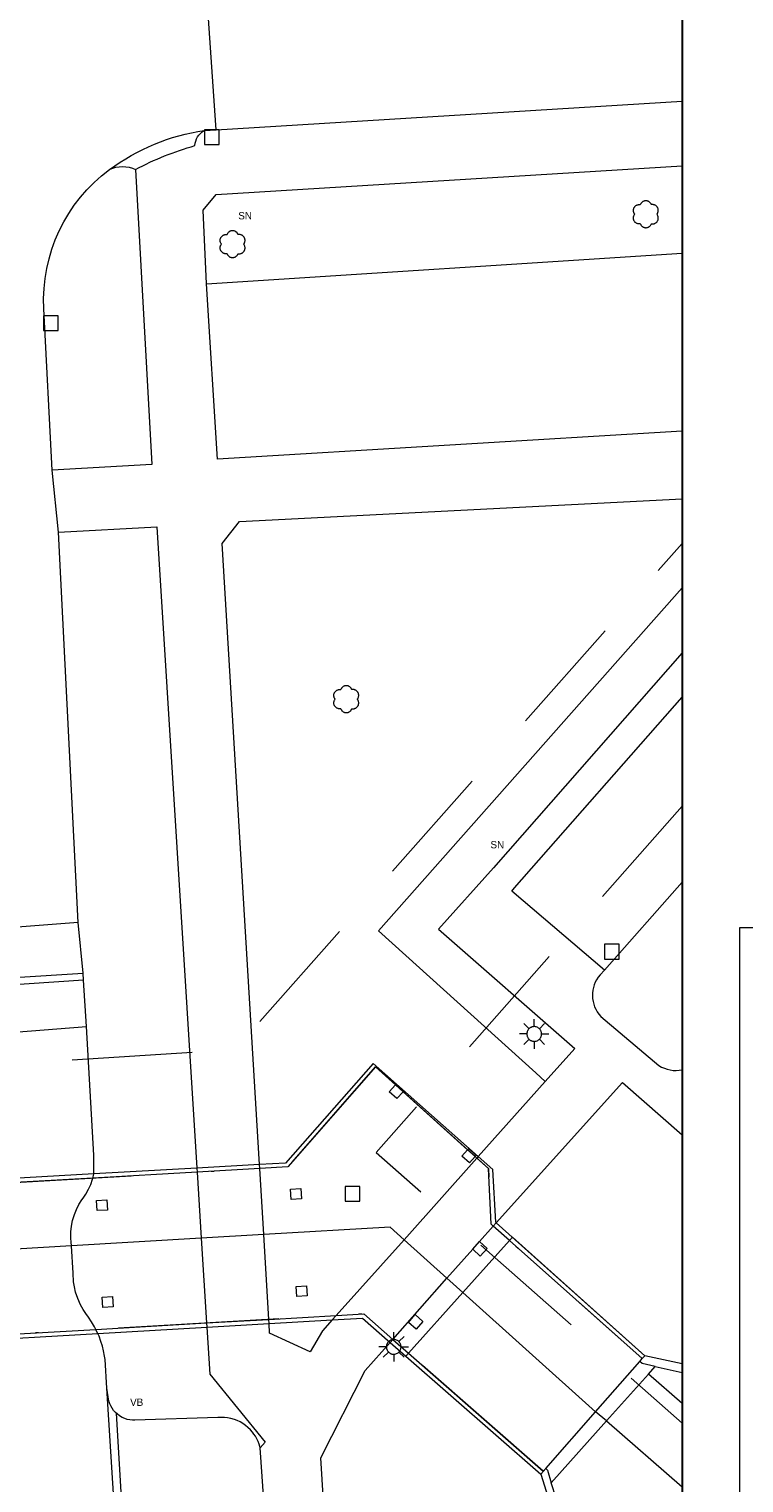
# Model space of a CAD drawing. Header units: metres. Extents: x 160756 to 160966, y 503283 to 503570.
# Tile 5 of 26: x 160841 to 160865, y 503308 to 503357. Entities that reach past the tile are written whole.
import ezdxf
from ezdxf.enums import TextEntityAlignment as Align

# ---------------------------------------------------------------- set-up
doc = ezdxf.new("R2010")
doc.units = ezdxf.units.M
doc.header["$MEASUREMENT"] = 0
for name, pattern in [('DGN Style 2', [6.813233, 4.08794, -2.725293]), ('DGN Style 4', [10.907986, 5.450586, -2.725293, 0.006813, -2.725293]), ('DGN Style 7', [13.626466, 6.13191, -2.725293, 2.04397, -2.725293])]:
    doc.linetypes.add(name, pattern=pattern)
for name, color, linetype, lineweight in [('B_KAD_perceelsgrenzen', 1, 'DGN Style 2', 0), ('B_TOP_afscheidingen', 254, 'Continuous', 0), ('B_TOP_asfalt', 7, 'Continuous', 0), ('B_TOP_betonstraatstenen', 7, 'Continuous', 0), ('B_TOP_bomen', 7, 'Continuous', 0), ('B_TOP_gras', 7, 'Continuous', 0), ('B_TOP_groensteen', 254, 'Continuous', 0), ('B_TOP_kunstwerken', 254, 'Continuous', 0), ('B_TOP_plantvak', 7, 'Continuous', 0), ('B_TOP_straatmeubilair', 7, 'Continuous', 0), ('B_TOP_talud', 254, 'Continuous', 0), ('B_TOP_tegels', 7, 'Continuous', 0), ('B_TOP_verharding', 7, 'Continuous', 0), ('kader', 7, 'Continuous', 0), ('tekening-onderhoek', 7, 'Continuous', 0)]:
    doc.layers.add(name, color=color, linetype=linetype, lineweight=lineweight)
doc.layers.add('niet_plotten', color=6, linetype='Continuous', lineweight=0, plot=False)
doc.styles.add('ARIAL', font='arial.ttf', dxfattribs={"height": 2.5})
doc.styles.add('Style-Arial', font='arial.ttf')
doc.styles.add('Style-WORKING', font='WORKING.shx')

# ---------------------------------------------------------------- blocks, each defined once
blk = doc.blocks.new('KA3')
at = {"linetype": 'DGN Style 7'}
blk.add_wipeout([(4200, 0), (4200, 2946), (0, 2946), (0, 0), (4200, 0), (4080, 110), (118.4, 110), (118.4, 2836), (4080, 2836), (4080, 110)], dxfattribs=at)
blk = doc.blocks.new('to-so-ru')
at = {"linetype": 'DGN Style 7'}
blk.add_wipeout([(-1922, 783.9), (0, 783.9), (0, 0), (-1922, 0)], dxfattribs=at)
at = {"layer": 'tekening-onderhoek', "color": 7, "linetype": 'Continuous', "lineweight": 0, "flags": 128}
blk.add_lwpolyline([(-1900, 0), (-1900, 761.9), (0, 761.9)], dxfattribs=at)
blk = doc.blocks.new('A3 zw')
at = {"layer": 'kader', "color": 7, "linetype": 'Continuous', "lineweight": 0, "xscale": 0.09999999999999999, "yscale": 0.09999999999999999, "zscale": 0.09999999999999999}
blk.add_blockref('KA3', (0, 0), dxfattribs=at)
at = {"layer": 'tekening-onderhoek', "color": 7, "linetype": 'Continuous', "lineweight": 0, "xscale": 0.09999999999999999, "yscale": 0.09999999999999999, "zscale": 0.09999999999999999}
blk.add_blockref('to-so-ru', (408, 11), dxfattribs=at)
at = {"layer": 'tekening-onderhoek', "color": 7}
for tag, height, style in [('titel', 5, 'Style-Arial'), ('titelregel2', 5, 'Style-Arial'), ('titelregel3', 5, 'Style-Arial'), ('titelregel4', 5, 'Style-Arial'), ('archiefnummer', 3.5, 'ARIAL'), ('van bladen', 2, 'Style-Arial'), ('schaal', 2, 'ARIAL'), ('gewijzigd', 2, 'ARIAL'), ('gewijzigd2', 2, 'ARIAL'), ('get2', 2, 'ARIAL'), ('get3', 2, 'ARIAL'), ('get1', 2, 'ARIAL'), ('datum', 2, 'ARIAL'), ('blad ', 2, 'Style-Arial')]:
    blk.add_attdef(tag, (0, 0), '', height=height, dxfattribs=dict(at, style=style))
blk = doc.blocks.new('SN')
at = {"layer": 'B_TOP_straatmeubilair', "style": 'Style-WORKING'}
blk.add_text('SN', height=0.25, dxfattribs=at).set_placement((0.018, 0), align=Align.MIDDLE_CENTER)
blk = doc.blocks.new('VB')
at = {"layer": 'B_TOP_straatmeubilair', "style": 'Style-WORKING'}
blk.add_text('VB', height=0.25, dxfattribs=at).set_placement((0.017, 0), align=Align.MIDDLE_CENTER)
blk = doc.blocks.new('BM')
at = {"layer": 'B_TOP_bomen', "flags": 128}
for points in [[(-0.376, 0), (-0.385, 0.011), (-0.393, 0.024), (-0.4, 0.037), (-0.407, 0.051), (-0.412, 0.065), (-0.417, 0.08), (-0.42, 0.095), (-0.422, 0.111), (-0.423, 0.127), (-0.422, 0.143), (-0.42, 0.158), (-0.418, 0.173), (-0.414, 0.188), (-0.409, 0.202), (-0.403, 0.216), (-0.396, 0.229), (-0.388, 0.241), (-0.379, 0.253), (-0.37, 0.264), (-0.359, 0.275), (-0.347, 0.285), (-0.335, 0.294), (-0.321, 0.303), (-0.307, 0.31), (-0.293, 0.316), (-0.278, 0.321), (-0.263, 0.325), (-0.247, 0.327), (-0.232, 0.328), (-0.217, 0.328), (-0.202, 0.328), (-0.188, 0.326)], [(-0.188, -0.326), (-0.202, -0.328), (-0.217, -0.328), (-0.232, -0.328), (-0.247, -0.327), (-0.263, -0.325), (-0.278, -0.321), (-0.293, -0.316), (-0.307, -0.31), (-0.321, -0.303), (-0.335, -0.294), (-0.347, -0.285), (-0.359, -0.275), (-0.37, -0.264), (-0.379, -0.253), (-0.388, -0.241), (-0.396, -0.229), (-0.403, -0.216), (-0.409, -0.202), (-0.414, -0.188), (-0.418, -0.173), (-0.42, -0.158), (-0.422, -0.143), (-0.423, -0.127), (-0.422, -0.111), (-0.42, -0.095), (-0.417, -0.08), (-0.412, -0.065), (-0.407, -0.051), (-0.4, -0.037), (-0.393, -0.024), (-0.385, -0.011), (-0.376, 0)], [(0.188, 0.326), (0.182, 0.339), (0.176, 0.352), (0.168, 0.365), (0.16, 0.378), (0.15, 0.39), (0.139, 0.401), (0.127, 0.411), (0.115, 0.421), (0.101, 0.429), (0.088, 0.437), (0.073, 0.443), (0.059, 0.448), (0.044, 0.452), (0.029, 0.455), (0.014, 0.457), (0, 0.457), (-0.014, 0.457), (-0.029, 0.455), (-0.044, 0.452), (-0.059, 0.448), (-0.073, 0.443), (-0.088, 0.437), (-0.101, 0.429), (-0.115, 0.421), (-0.127, 0.411), (-0.139, 0.401), (-0.15, 0.39), (-0.16, 0.378), (-0.168, 0.365), (-0.176, 0.352), (-0.182, 0.339), (-0.188, 0.326)], [(0.376, 0), (0.385, 0.011), (0.393, 0.024), (0.4, 0.037), (0.407, 0.051), (0.412, 0.065), (0.417, 0.08), (0.42, 0.095), (0.422, 0.111), (0.423, 0.127), (0.422, 0.143), (0.42, 0.158), (0.418, 0.173), (0.414, 0.188), (0.409, 0.202), (0.403, 0.216), (0.396, 0.229), (0.388, 0.241), (0.379, 0.253), (0.37, 0.264), (0.359, 0.275), (0.347, 0.285), (0.335, 0.294), (0.321, 0.303), (0.307, 0.31), (0.293, 0.316), (0.278, 0.321), (0.263, 0.325), (0.247, 0.327), (0.232, 0.328), (0.217, 0.328), (0.202, 0.328), (0.188, 0.326)], [(0.188, -0.326), (0.202, -0.328), (0.217, -0.328), (0.232, -0.328), (0.247, -0.327), (0.263, -0.325), (0.278, -0.321), (0.293, -0.316), (0.307, -0.31), (0.321, -0.303), (0.335, -0.294), (0.347, -0.285), (0.359, -0.275), (0.37, -0.264), (0.379, -0.253), (0.388, -0.241), (0.396, -0.229), (0.403, -0.216), (0.409, -0.202), (0.414, -0.188), (0.418, -0.173), (0.42, -0.158), (0.422, -0.143), (0.423, -0.127), (0.422, -0.111), (0.42, -0.095), (0.417, -0.08), (0.412, -0.065), (0.407, -0.051), (0.4, -0.037), (0.393, -0.024), (0.385, -0.011), (0.376, 0)], [(-0.188, -0.326), (-0.182, -0.339), (-0.176, -0.352), (-0.168, -0.365), (-0.16, -0.378), (-0.15, -0.39), (-0.139, -0.401), (-0.127, -0.411), (-0.115, -0.421), (-0.101, -0.429), (-0.088, -0.437), (-0.073, -0.443), (-0.059, -0.448), (-0.044, -0.452), (-0.029, -0.455), (-0.014, -0.457), (0, -0.457), (0.014, -0.457), (0.029, -0.455), (0.044, -0.452), (0.059, -0.448), (0.073, -0.443), (0.088, -0.437), (0.101, -0.429), (0.115, -0.421), (0.127, -0.411), (0.139, -0.401), (0.15, -0.39), (0.16, -0.378), (0.168, -0.365), (0.176, -0.352), (0.182, -0.339), (0.188, -0.326)]]:
    blk.add_lwpolyline(points, dxfattribs=at)
blk = doc.blocks.new('KK')
at = {"layer": 'B_TOP_straatmeubilair', "flags": 128}
blk.add_lwpolyline([(0.255, 0.245), (-0.245, 0.245), (-0.245, -0.255), (0.255, -0.255), (0.255, 0.245)], dxfattribs=at)
blk = doc.blocks.new('LP')
at = {"layer": 'B_TOP_straatmeubilair'}
for p, q in [((0, 0.25), (0, 0.5)), ((-0.25, 0), (-0.5, 0)), ((-0.177, 0.177), (-0.354, 0.354)), ((0.177, 0.177), (0.354, 0.354)), ((0.25, 0), (0.5, 0)), ((-0.177, -0.177), (-0.354, -0.354)), ((0, -0.25), (0, -0.5)), ((0.177, -0.177), (0.354, -0.354))]:
    blk.add_line(p, q, dxfattribs=at)
at = {"layer": 'B_TOP_straatmeubilair', "flags": 128}
blk.add_lwpolyline([(-0.25, 0), (-0.248, -0.028), (-0.243, -0.057), (-0.234, -0.087), (-0.228, -0.102), (-0.221, -0.117), (-0.213, -0.131), (-0.203, -0.145), (-0.193, -0.159), (-0.181, -0.172), (-0.168, -0.185), (-0.155, -0.196), (-0.14, -0.207), (-0.125, -0.217), (-0.109, -0.225), (-0.093, -0.232), (-0.076, -0.238), (-0.059, -0.243), (-0.041, -0.247), (-0.024, -0.249), (-0.007, -0.25), (0.01, -0.25), (0.026, -0.249), (0.042, -0.246), (0.072, -0.239), (0.1, -0.229), (0.125, -0.217), (0.148, -0.201), (0.171, -0.182), (0.192, -0.16), (0.202, -0.147), (0.212, -0.133), (0.22, -0.119), (0.228, -0.103), (0.234, -0.087), (0.24, -0.071), (0.244, -0.053), (0.247, -0.036), (0.249, -0.018), (0.25, 0), (0.249, 0.018), (0.247, 0.036), (0.244, 0.053), (0.24, 0.071), (0.234, 0.087), (0.228, 0.103), (0.22, 0.119), (0.212, 0.133), (0.202, 0.147), (0.192, 0.16), (0.171, 0.182), (0.148, 0.201), (0.125, 0.217), (0.1, 0.229), (0.072, 0.239), (0.042, 0.246), (0.026, 0.249), (0.01, 0.25), (-0.007, 0.25), (-0.024, 0.249), (-0.041, 0.247), (-0.059, 0.243), (-0.076, 0.238), (-0.093, 0.232), (-0.109, 0.225), (-0.125, 0.217), (-0.14, 0.207), (-0.155, 0.196), (-0.168, 0.185), (-0.181, 0.172), (-0.193, 0.159), (-0.203, 0.145), (-0.213, 0.131), (-0.221, 0.117), (-0.228, 0.102), (-0.234, 0.087), (-0.243, 0.057), (-0.248, 0.028), (-0.25, 0)], dxfattribs=at)

msp = doc.modelspace()

# ---------------------------------------------------------------- linework, layer by layer
at = {"layer": 'niet_plotten', "lineweight": 30, "flags": 128}
msp.add_lwpolyline([(160761.654, 503424.194), (160862.773, 503424.194), (160862.773, 503291.143), (160761.654, 503291.143)], close=True, dxfattribs=at)

# ---------------------------------------------------------------- next in the draw order: block references
at = {"layer": 'kader', "color": 7, "linetype": 'Continuous', "lineweight": 0, "xscale": 0.5, "yscale": 0.5, "zscale": 0.5, "rotation": 1.825240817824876e-11}
msp.add_blockref('A3 zw', (160755.734, 503282.88), dxfattribs=at)

# ---------------------------------------------------------------- next in the draw order: linework, layer by layer
at = {"layer": 'B_KAD_perceelsgrenzen', "flags": 128}
for points in [[(160801.25, 503319.48), (160802.728, 503319.571), (160847.58, 503322.33), (160862.773, 503339.513)], [(160862.773, 503330.594), (160852.38, 503318.84), (160862.773, 503309.65)]]:
    msp.add_lwpolyline(points, dxfattribs=at)
at = {"layer": 'B_TOP_afscheidingen', "linetype": 'DGN Style 4', "flags": 128}
for points in [[(160816.65, 503316.478), (160849.382, 503318.351), (160852.357, 503321.745)], [(160852.357, 503321.745), (160856.19, 503318.296), (160856.289, 503316.403), (160861.418, 503311.843)], [(160858.055, 503308.014), (160851.961, 503313.358), (160816.944, 503311.338)]]:
    msp.add_lwpolyline(points, dxfattribs=at)
at = {"layer": 'B_TOP_asfalt'}
msp.add_line((160844.479, 503291.143), (160843.231, 503310.835), dxfattribs=at)
at = {"layer": 'B_TOP_asfalt', "flags": 128}
for points in [[(160846.948, 503353.562), (160846.606, 503358.501)], [(160846.534, 503353.534), (160846.948, 503353.562)], [(160841.585, 503339.9), (160841.367, 503342.006)], [(160842.257, 503326.651), (160841.585, 503339.9)], [(160842.257, 503326.651), (160837.398, 503326.27)], [(160842.422, 503324.926), (160842.257, 503326.651)], [(160837.545, 503324.622), (160842.422, 503324.926)], [(160842.431, 503324.695), (160837.553, 503324.365)], [(160842.431, 503324.695), (160842.422, 503324.926)], [(160842.54, 503323.117), (160842.431, 503324.695)], [(160837.636, 503322.733), (160842.54, 503323.117)], [(160842.79, 503318.11), (160842.786, 503318.745), (160842.54, 503323.117)], [(160853.032, 503321.138), (160852.357, 503321.745), (160849.382, 503318.351), (160848.423, 503318.296)], [(160853.292, 503320.904), (160853.032, 503321.138)], [(160855.481, 503318.934), (160853.292, 503320.904)], [(160855.742, 503318.7), (160855.481, 503318.934)], [(160855.8, 503318.647), (160855.742, 503318.7)], [(160856.359, 503316.341), (160856.289, 503316.403), (160856.19, 503318.296), (160855.8, 503318.647)], [(160846.296, 503318.174), (160842.756, 503317.972)], [(160842.756, 503317.972), (160842.79, 503318.108), (160842.79, 503318.11)], [(160848.423, 503318.296), (160846.296, 503318.174)], [(160842.756, 503317.972), (160837.878, 503317.693)], [(160842.023, 503315.669), (160842.015, 503315.795), (160842.007, 503315.927), (160842.011, 503316.14), (160842.033, 503316.34), (160842.068, 503316.527), (160842.128, 503316.73), (160842.194, 503316.904), (160842.28, 503317.075), (160842.379, 503317.237), (160842.421, 503317.293), (160842.512, 503317.427), (160842.604, 503317.592), (160842.683, 503317.757), (160842.747, 503317.935), (160842.756, 503317.972)], [(160853.325, 503315.879), (160852.855, 503316.301), (160848.558, 503316.05)], [(160856.906, 503315.854), (160856.359, 503316.341)], [(160842.023, 503315.669), (160838.02, 503315.435)], [(160846.436, 503315.926), (160842.023, 503315.669)], [(160842.855, 503312.833), (160842.81, 503312.924), (160842.71, 503313.093), (160842.605, 503313.252), (160842.518, 503313.371), (160842.425, 503313.51), (160842.337, 503313.671), (160842.241, 503313.879), (160842.17, 503314.093), (160842.127, 503314.274), (160842.099, 503314.447), (160842.08, 503314.74), (160842.023, 503315.669)], [(160848.558, 503316.05), (160846.436, 503315.926)], [(160854.785, 503314.568), (160853.325, 503315.879)], [(160861.418, 503311.843), (160856.906, 503315.854)], [(160855.323, 503314.085), (160854.785, 503314.568)], [(160859.833, 503310.037), (160855.323, 503314.085)], [(160846.616, 503313.05), (160848.731, 503313.172)], [(160848.731, 503313.172), (160851.023, 503313.304)], [(160851.023, 503313.304), (160851.961, 503313.358), (160852.945, 503312.495)], [(160838.202, 503312.564), (160842.855, 503312.833)], [(160842.855, 503312.833), (160846.616, 503313.05)], [(160842.924, 503312.69), (160842.921, 503312.698), (160842.906, 503312.727), (160842.855, 503312.833)], [(160843.231, 503310.835), (160843.169, 503311.808), (160843.153, 503311.926), (160843.12, 503312.105), (160843.077, 503312.26), (160843.029, 503312.419), (160842.965, 503312.6), (160842.924, 503312.69)], [(160852.945, 503312.495), (160853.48, 503312.026)], [(160853.48, 503312.026), (160858.055, 503308.014), (160858.139, 503308.109)], [(160861.333, 503311.746), (160861.418, 503311.843)], [(160861.859, 503311.571), (160861.418, 503311.672), (160861.333, 503311.746)], [(160860.209, 503309.726), (160859.833, 503310.037), (160859.833, 503310.037)], [(160858.139, 503308.109), (160858.201, 503308.054), (160858.326, 503307.62)]]:
    msp.add_lwpolyline(points, dxfattribs=at)
for points in [[(160843.322, 503352.214, -0.124491), (160846.534, 503353.534)], [(160841.367, 503342.006), (160841.09, 503347.488, -0.251797), (160843.322, 503352.214)]]:
    msp.add_lwpolyline(points, format="xyb", dxfattribs=at)
at = {"layer": 'B_TOP_betonstraatstenen'}
for p, q in [((160846.948, 503353.562), (160862.773, 503354.53)), ((160862.773, 503328.02), (160860.132, 503325.025)), ((160849.655, 503291.143), (160848.44, 503308.815))]:
    msp.add_line(p, q, dxfattribs=at)
at = {"layer": 'B_TOP_betonstraatstenen', "flags": 128}
for points in [[(160844.207, 503352.216, -0.053768), (160846.219, 503353.026, -0.249339), (160846.534, 503353.534)], [(160843.322, 503352.214, -0.22147), (160844.207, 503352.216)], [(160860.132, 503325.025), (160859.985, 503324.866, 0.383802), (160860.007, 503323.459), (160861.986, 503321.793, 0.20089), (160862.773, 503321.646)]]:
    msp.add_lwpolyline(points, format="xyb", dxfattribs=at)
msp.add_lwpolyline([(160848.44, 503308.815), (160848.43, 503308.859), (160848.403, 503308.937), (160848.368, 503309.032), (160848.326, 503309.118), (160848.274, 503309.209), (160848.225, 503309.281), (160848.179, 503309.344), (160848.112, 503309.422), (160848.024, 503309.504), (160847.937, 503309.575), (160847.85, 503309.635), (160847.756, 503309.691), (160847.657, 503309.738), (160847.561, 503309.775), (160847.442, 503309.808), (160847.326, 503309.83), (160847.225, 503309.842), (160847.131, 503309.845), (160846.998, 503309.839), (160844.179, 503309.746), (160844.103, 503309.747), (160844.011, 503309.757), (160843.917, 503309.777), (160843.837, 503309.806), (160843.751, 503309.845), (160843.663, 503309.896), (160843.59, 503309.951), (160843.527, 503310.011), (160843.461, 503310.083), (160843.406, 503310.163), (160843.362, 503310.238), (160843.331, 503310.31), (160843.307, 503310.377), (160843.287, 503310.459), (160843.273, 503310.545), (160843.231, 503310.835)], dxfattribs=at)
at = {"layer": 'B_TOP_gras', "flags": 128}
for points in [[(160853.292, 503320.904), (160853.081, 503320.668), (160852.82, 503320.901), (160853.032, 503321.138)], [(160853.032, 503321.138), (160853.053, 503321.162), (160853.314, 503320.929), (160853.292, 503320.904)], [(160855.742, 503318.7), (160855.55, 503318.485), (160855.289, 503318.718), (160855.481, 503318.934)], [(160855.481, 503318.934), (160855.522, 503318.979), (160855.783, 503318.746), (160855.742, 503318.7)], [(160849.473, 503317.594), (160849.823, 503317.616), (160849.844, 503317.266), (160849.494, 503317.245), (160849.473, 503317.594)], [(160842.878, 503317.214), (160843.227, 503317.235), (160843.249, 503316.886), (160842.899, 503316.864), (160842.878, 503317.214)], [(160849.659, 503314.294), (160850.008, 503314.316), (160850.03, 503313.967), (160849.68, 503313.945), (160849.659, 503314.294)], [(160843.068, 503313.923), (160843.418, 503313.945), (160843.439, 503313.595), (160843.089, 503313.574), (160843.068, 503313.923)]]:
    msp.add_lwpolyline(points, dxfattribs=at)
at = {"layer": 'B_TOP_groensteen', "flags": 128}
for points in [[(160856.906, 503315.854), (160855.323, 503314.085)], [(160861.503, 503311.94), (160857.005, 503315.965), (160856.906, 503315.854)], [(160855.323, 503314.085), (160853.48, 503312.026)], [(160853.48, 503312.026), (160853.387, 503311.922)], [(160853.387, 503311.922), (160853.387, 503311.922), (160857.972, 503307.919)], [(160859.833, 503310.037), (160861.333, 503311.746)], [(160861.418, 503311.843), (160861.503, 503311.94)], [(160858.139, 503308.109), (160859.833, 503310.037)], [(160857.972, 503307.919), (160858.139, 503308.109)]]:
    msp.add_lwpolyline(points, dxfattribs=at)
at = {"layer": 'B_TOP_kunstwerken'}
for p, q in [((160862.773, 503311.66), (160861.503, 503311.94)), ((160861.859, 503311.571), (160862.773, 503311.372))]:
    msp.add_line(p, q, dxfattribs=at)
at = {"layer": 'B_TOP_kunstwerken', "flags": 128}
for points in [[(160855.846, 503318.699), (160852.273, 503321.864), (160849.296, 503318.478), (160848.415, 503318.428)], [(160856.459, 503316.454), (160856.44, 503316.471), (160856.34, 503318.261), (160855.846, 503318.699)], [(160842.79, 503318.11), (160837.869, 503317.831)], [(160846.288, 503318.308), (160842.79, 503318.11)], [(160848.415, 503318.428), (160846.288, 503318.308)], [(160861.503, 503311.94), (160856.459, 503316.454)], [(160848.739, 503313.028), (160850.887, 503313.153)], [(160850.887, 503313.153), (160851.91, 503313.212), (160852.852, 503312.39)], [(160838.211, 503312.417), (160842.924, 503312.69)], [(160842.924, 503312.69), (160846.625, 503312.905)], [(160846.625, 503312.905), (160848.739, 503313.028)], [(160852.852, 503312.39), (160853.387, 503311.922)], [(160853.387, 503311.922), (160857.972, 503307.919)], [(160860.209, 503309.726), (160861.627, 503311.311)], [(160861.627, 503311.311), (160861.859, 503311.571)], [(160858.326, 503307.62), (160860.209, 503309.726)], [(160857.972, 503307.919), (160858.785, 503305.314)], [(160858.492, 503307.102), (160858.326, 503307.62)]]:
    msp.add_lwpolyline(points, dxfattribs=at)
at = {"layer": 'B_TOP_plantvak'}
msp.add_line((160846.612, 503348.333), (160862.773, 503349.368), dxfattribs=at)
at = {"layer": 'B_TOP_plantvak', "flags": 128}
msp.add_lwpolyline([(160862.773, 503338.012), (160852.461, 503326.365), (160857.801, 503321.54), (160858.123, 503321.245)], dxfattribs=at)
at = {"layer": 'B_TOP_talud', "flags": 128}
for points in [[(160855.89, 503315.813), (160856.148, 503315.583), (160855.915, 503315.322), (160855.658, 503315.551)], [(160853.735, 503312.839), (160853.474, 503313.072), (160853.707, 503313.333), (160853.968, 503313.1), (160853.735, 503312.839)]]:
    msp.add_lwpolyline(points, dxfattribs=at)
at = {"layer": 'B_TOP_tegels'}
for p, q in [((160862.773, 503310.312), (160861.627, 503311.311)), ((160860.209, 503309.726), (160862.773, 503307.489))]:
    msp.add_line(p, q, dxfattribs=at)
at = {"layer": 'B_TOP_tegels', "flags": 128}
for points in [[(160844.207, 503352.216), (160844.762, 503342.199), (160841.367, 503342.006)], [(160846.612, 503348.333), (160846.497, 503350.832), (160846.942, 503351.362), (160862.773, 503352.338)], [(160862.773, 503343.327), (160846.993, 503342.376), (160846.612, 503348.333)], [(160848.415, 503318.428), (160847.148, 503339.521), (160847.732, 503340.263), (160862.773, 503341.031)], [(160841.585, 503339.9), (160844.931, 503340.078), (160846.288, 503318.308)], [(160862.773, 503335.8), (160856.362, 503328.503), (160854.493, 503326.427), (160859.127, 503322.368), (160858.123, 503321.245)], [(160860.132, 503325.025), (160856.993, 503327.717), (160857.074, 503327.83), (160862.773, 503334.303)], [(160858.123, 503321.245), (160855.846, 503318.699)], [(160856.459, 503316.454), (160860.748, 503321.221), (160862.773, 503319.433)], [(160855.8, 503318.647), (160853.325, 503315.879)], [(160855.846, 503318.699), (160855.8, 503318.647)], [(160846.288, 503318.308), (160846.296, 503318.174)], [(160846.296, 503318.174), (160846.436, 503315.926)], [(160848.423, 503318.296), (160848.415, 503318.428)], [(160848.558, 503316.05), (160848.423, 503318.296)], [(160855.89, 503315.813), (160856.359, 503316.341)], [(160856.359, 503316.341), (160856.459, 503316.454)], [(160846.436, 503315.926), (160846.616, 503313.05)], [(160848.731, 503313.172), (160848.558, 503316.05)], [(160853.325, 503315.879), (160851.023, 503313.304)], [(160855.658, 503315.551), (160855.89, 503315.813)], [(160854.785, 503314.568), (160855.658, 503315.551)], [(160852.945, 503312.495), (160854.785, 503314.568)], [(160848.739, 503313.028), (160848.731, 503313.172)], [(160850.887, 503313.153), (160850.556, 503312.782), (160850.132, 503312.067), (160848.759, 503312.7), (160848.739, 503313.028)], [(160851.023, 503313.304), (160850.887, 503313.153)], [(160846.616, 503313.05), (160846.625, 503312.905)], [(160846.625, 503312.905), (160846.724, 503311.31), (160848.604, 503309), (160848.44, 503308.815)], [(160850.874, 503302.399), (160850.5, 503308.477), (160852.01, 503311.441), (160852.852, 503312.39)], [(160852.852, 503312.39), (160852.852, 503312.39), (160852.945, 503312.495)]]:
    msp.add_lwpolyline(points, dxfattribs=at)
at = {"layer": 'B_TOP_verharding'}
msp.add_line((160844.717, 503291.143), (160843.552, 503309.986), dxfattribs=at)

# ---------------------------------------------------------------- next in the draw order: block references
at = {"layer": 'B_TOP_bomen'}
for p in [(160861.541, 503350.695), (160847.501, 503349.68), (160851.364, 503334.23)]:
    msp.add_blockref('BM', p, dxfattribs=at)
at = {"layer": 'B_TOP_straatmeubilair'}
for name, p in [('KK', (160846.789, 503353.314)), ('SN', (160847.909, 503350.645)), ('KK', (160841.317, 503347.001)), ('SN', (160856.476, 503329.291)), ('KK', (160860.383, 503325.663)), ('LP', (160857.748, 503322.863)), ('KK', (160851.567, 503317.438)), ('LP', (160852.975, 503312.24)), ('VB', (160844.226, 503310.361))]:
    msp.add_blockref(name, p, dxfattribs=at)

doc.saveas('drawing.dxf')
